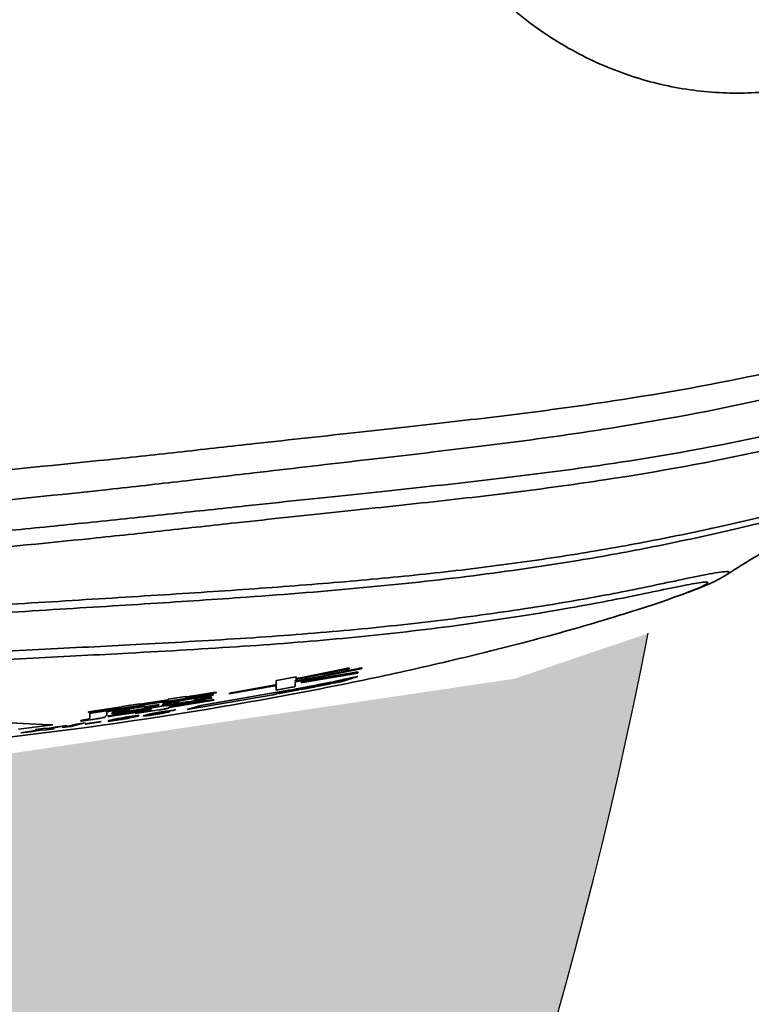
# Model space of a CAD drawing. Header units: millimetres. Extents: x 609 to 1177, y -109 to 470.
# Tile 11 of 40: x 879 to 888, y 71 to 83. Entities that reach past the tile are written whole.
import ezdxf

# ---------------------------------------------------------------- set-up
doc = ezdxf.new("R2010")
doc.units = ezdxf.units.MM

msp = doc.modelspace()

# ---------------------------------------------------------------- hatches: boundary and pattern name
at = {"true_color": 0xc7c8ca, "transparency": 33554687}
h = msp.add_hatch(color=9, dxfattribs=at)
h.dxf.hatch_style = 1
h.set_gradient(color1=(173, 221, 247), color2=(173, 221, 247))
h.paths.add_polyline_path([(797.81441, 35.11549, -0.26794919), (780.31441, 65.42638, 0.26794919), (805.31441, 65.42638, 0.53166032), (856.31523, 74.32148), (857.77301, 73.81915), (862.30279, 73.49882), (870.78103, 73.38479), (877.09201, 73.82929), (885.02008, 75.0059), (886.70211, 75.57747, -0.51475995)])

# ---------------------------------------------------------------- linework, layer by layer
at = {"linetype": 'Continuous', "lineweight": 35}
for p, q in [((887.49676, 76.90228), (887.48078, 76.894)), ((882.90816, 75.12294), (882.27529, 74.99704)), ((882.30776, 75.01499), (882.90423, 75.13408)), ((883.06684, 75.12701), (882.30827, 74.97479)), ((882.99939, 75.06813), (882.35854, 74.96046)), ((882.45369, 74.99028), (883.00212, 75.084)), ((882.94072, 75.13933), (882.94079, 75.13179)), ((883.04678, 75.07635), (882.99939, 75.06813)), ((883.05015, 75.07957), (883.04678, 75.07635)), ((883.10105, 75.14082), (883.10144, 75.13637)), ((882.02482, 74.98021), (882.02793, 74.98241)), ((882.02793, 74.98241), (882.27298, 75.02884)), ((882.27298, 75.02666), (882.27238, 75.0104)), ((882.27298, 75.02884), (882.27298, 75.02666)), ((882.27529, 74.99704), (882.2731, 74.99484)), ((882.33532, 74.96934), (882.45369, 74.99028)), ((882.33632, 74.95734), (882.33532, 74.96934)), ((882.71225, 74.96502), (882.49574, 74.90116)), ((882.55603, 74.9129), (882.77252, 74.97708)), ((882.55938, 74.93482), (882.71225, 74.96502)), ((882.90355, 75.00357), (882.68702, 74.93868)), ((882.74731, 74.95069), (882.96381, 75.0159)), ((882.83468, 74.96823), (882.74731, 74.95069)), ((882.77252, 74.97708), (882.90355, 75.00357)), ((883.05111, 75.0339), (882.83468, 74.96823)), ((882.96381, 75.0159), (883.05111, 75.0339)), ((881.07602, 74.66839), (882.20387, 74.86664)), ((881.2357, 74.8339), (881.26733, 74.83917)), ((881.26732, 74.83012), (881.23579, 74.82465)), ((881.26733, 74.83917), (881.26732, 74.83012)), ((881.4354, 74.81562), (881.43658, 74.82371)), ((881.47785, 74.82298), (881.4354, 74.81562)), ((881.46162, 74.82902), (881.98772, 74.92337)), ((882.20387, 74.86664), (881.9873, 74.8054)), ((882.216, 74.89861), (882.02176, 74.86233)), ((882.06431, 74.81954), (882.28075, 74.88114)), ((882.28263, 74.86033), (882.06431, 74.81954)), ((882.28075, 74.88114), (882.49912, 74.92306)), ((882.49912, 74.92306), (882.28263, 74.86033)), ((882.34292, 74.87178), (882.55938, 74.93482)), ((882.49574, 74.90116), (882.34292, 74.87178)), ((882.68702, 74.93868), (882.55603, 74.9129)), ((880.08217, 74.65882), (880.30759, 74.6924)), ((880.30758, 74.68536), (880.66499, 74.7406)), ((880.30759, 74.6924), (880.30758, 74.68536)), ((880.38545, 74.68012), (880.59032, 74.71178)), ((880.70977, 74.69957), (880.59876, 74.68254)), ((880.59877, 74.68973), (880.7989, 74.72139)), ((880.66499, 74.7406), (880.665, 74.74764)), ((880.665, 74.74764), (880.88372, 74.78272)), ((880.8835, 74.75874), (880.66515, 74.72379)), ((881.24195, 74.73768), (880.67693, 74.64579)), ((881.23079, 74.80016), (880.67904, 74.71426)), ((880.67931, 74.65286), (881.23314, 74.74295)), ((880.68189, 74.66413), (881.10548, 74.7326)), ((880.68231, 74.72075), (881.19319, 74.80416)), ((880.75703, 74.6867), (881.10272, 74.74483)), ((881.10695, 74.73867), (880.79554, 74.68583)), ((880.88148, 74.73945), (880.98844, 74.75689)), ((880.88304, 74.76398), (880.8835, 74.75874)), ((880.88372, 74.78272), (880.8832, 74.77734)), ((881.9873, 74.8054), (880.9018, 74.61936)), ((880.98844, 74.75689), (880.98819, 74.75363)), ((880.99051, 74.7383), (880.9905, 74.72778)), ((881.01274, 74.75616), (881.1687, 74.78204)), ((881.18056, 74.77667), (881.07041, 74.75795)), ((881.10272, 74.74483), (881.13967, 74.75128)), ((881.13967, 74.75128), (881.13818, 74.74487)), ((881.14889, 74.76272), (881.17648, 74.76565)), ((881.1687, 74.78204), (881.2047, 74.78809)), ((881.19319, 74.80416), (881.23081, 74.81051)), ((881.2047, 74.78809), (881.20358, 74.78168)), ((881.23081, 74.81051), (881.23079, 74.80016)), ((881.23314, 74.74295), (881.24195, 74.73768)), ((879.66096, 74.58246), (879.66097, 74.59152)), ((879.6822, 74.58535), (879.66096, 74.58246)), ((879.66097, 74.59152), (880.08216, 74.65165)), ((880.0493, 74.63769), (879.6822, 74.58535)), ((879.71982, 74.57757), (880.31021, 74.66327)), ((879.89222, 74.59176), (879.89219, 74.57887)), ((880.35382, 74.66362), (879.89222, 74.59176)), ((879.91171, 74.53782), (880.44863, 74.61702)), ((880.45115, 74.61081), (879.94721, 74.53631)), ((879.95456, 74.56785), (879.95543, 74.57414)), ((879.96606, 74.59025), (879.96706, 74.59439)), ((879.97145, 74.59561), (880.14572, 74.62097)), ((880.44935, 74.63169), (879.97222, 74.56094)), ((879.97222, 74.56094), (879.97223, 74.56791)), ((880.44864, 74.6213), (879.98491, 74.55255)), ((880.07677, 74.60318), (880.01083, 74.59395)), ((880.0263, 74.56473), (880.41468, 74.62272)), ((880.08216, 74.65165), (880.08217, 74.65882)), ((880.30876, 74.66877), (880.08227, 74.6351)), ((880.08227, 74.6351), (880.08276, 74.6405)), ((880.18494, 74.60385), (880.17882, 74.61192)), ((880.5513, 74.6138), (880.25112, 74.56827)), ((880.25112, 74.56827), (880.25212, 74.57317)), ((880.3084, 74.67419), (880.30876, 74.66877)), ((880.31021, 74.66327), (880.35824, 74.67054)), ((880.36304, 74.65363), (880.5473, 74.6819)), ((880.36326, 74.65609), (880.36304, 74.65363)), ((880.36308, 74.63984), (880.36306, 74.63594)), ((880.41468, 74.62272), (880.44934, 74.62814)), ((880.52703, 74.67131), (880.43855, 74.65731)), ((880.43855, 74.65731), (880.50675, 74.65892)), ((880.44863, 74.61702), (880.44864, 74.6213)), ((880.44934, 74.62814), (880.44935, 74.63169)), ((880.45114, 74.60864), (880.45115, 74.61081)), ((880.5473, 74.6819), (880.5464, 74.67505)), ((880.59876, 74.68254), (880.59877, 74.68973)), ((880.67693, 74.64579), (880.67665, 74.64032)), ((880.67907, 74.65511), (880.67931, 74.65286)), ((880.6819, 74.66782), (880.68189, 74.66413)), ((880.76263, 74.61725), (880.7265, 74.60799)), ((880.9018, 74.61936), (881.07602, 74.66839)), ((878.60721, 74.45715), (878.84076, 74.44153)), ((879.51285, 74.43599), (879.62165, 74.45074)), ((879.56925, 74.47096), (879.56662, 74.47211)), ((879.68787, 74.4887), (879.56925, 74.47096)), ((879.62165, 74.45074), (879.5885, 74.44227)), ((879.79485, 74.45958), (879.61985, 74.43544)), ((879.64834, 74.44263), (879.82334, 74.46687)), ((879.67738, 74.50395), (879.68033, 74.52131)), ((879.82334, 74.46687), (879.79485, 74.45958)), ((879.91113, 74.53306), (879.91171, 74.53782)), ((879.98491, 74.55255), (879.98568, 74.5579)), ((879.18196, 74.4203), (878.78424, 74.37035)), ((878.81142, 74.32497), (879.04379, 74.36404)), ((878.93395, 74.34004), (878.81142, 74.32497)), ((878.84076, 74.44153), (879.16583, 74.42671)), ((879.08067, 74.36536), (878.93395, 74.34004)), ((878.99805, 74.36771), (879.12622, 74.38392)), ((879.04379, 74.36404), (878.99805, 74.36771)), ((879.10191, 74.36113), (879.08067, 74.36536)), ((879.22972, 74.3775), (879.10191, 74.36113)), ((879.12622, 74.38392), (879.14385, 74.37991)), ((879.14385, 74.37991), (879.26988, 74.40244)), ((879.16583, 74.42671), (879.21397, 74.42458)), ((879.21397, 74.42458), (879.18196, 74.4203)), ((879.391, 74.41834), (879.18252, 74.3817)), ((879.18252, 74.3817), (879.22972, 74.3775)), ((879.26988, 74.40244), (879.391, 74.41834)), ((879.33116, 74.39071), (879.45815, 74.42216)), ((879.43996, 74.40507), (879.33116, 74.39071)), ((879.56695, 74.43679), (879.43996, 74.40507)), ((879.45815, 74.42216), (879.56695, 74.43679)), ((879.5885, 74.44227), (879.4797, 74.42759)), ((879.4797, 74.42759), (879.51285, 74.43599)), ((879.61985, 74.43544), (879.64834, 74.44263))]:
    msp.add_line(p, q, dxfattribs=at)
msp.add_arc((827.81441, 87.07701), 60, 240, 348.9503834)
at = {"color": 7, "linetype": 'Continuous', "lineweight": 35}
for points, knots in [([(892.13042, 87.1201), (892.12459, 86.90452), (892.11293, 86.47323), (891.99916, 85.84845), (891.82336, 85.26834), (891.59218, 84.73605), (891.31533, 84.2743), (891.0258, 83.88445), (890.73208, 83.56871), (890.33813, 83.21895), (889.81387, 82.86535), (889.14584, 82.57245), (888.44986, 82.40176), (887.73199, 82.35326), (887.00458, 82.43083), (886.27637, 82.64086), (885.56021, 82.99222), (884.87104, 83.50366), (884.24317, 84.18494), (883.8131, 84.89295), (883.55548, 85.52536), (883.41239, 86.02667), (883.32091, 86.54718), (883.30929, 86.90034), (883.30348, 87.07702)], [0, 0, 0, 0, 0.03628865, 0.0726021, 0.1089589, 0.14514446, 0.1821469, 0.21738085, 0.24781454, 0.27797104, 0.33908209, 0.40013106, 0.4611619, 0.52218911, 0.58321493, 0.64275089, 0.70232077, 0.76186273, 0.8213804, 0.88088072, 0.91063611, 0.94046439, 0.97021492, 1, 1, 1, 1]), ([(881.75758, 77.96364), (882.20225, 78.01266), (883.0858, 78.11005), (884.26926, 78.23964), (885.36139, 78.37115), (886.72382, 78.56361), (888.31903, 78.85647), (889.87801, 79.26692), (891.14672, 79.7094), (892.15694, 80.14023), (893.14079, 80.65565), (894.09519, 81.27302), (894.87582, 81.91181), (895.48548, 82.53675), (895.9436, 83.091), (896.21257, 83.53042), (896.34706, 83.75013)], [0, 0, 0, 0, 0.06542701, 0.1300032, 0.1934962, 0.25639524, 0.38130273, 0.50560665, 0.57999465, 0.65427172, 0.72845891, 0.80258175, 0.8766269, 0.91778726, 0.95889311, 1, 1, 1, 1]), ([(896.40726, 83.6111), (896.26964, 83.38133), (895.99507, 82.92294), (895.52659, 82.34325), (894.95397, 81.74322), (894.26714, 81.15375), (893.37777, 80.53124), (892.36993, 79.95983), (891.23959, 79.44999), (889.88416, 78.95986), (888.27506, 78.52405), (886.67336, 78.22012), (885.30965, 78.01992), (884.22243, 77.88309), (883.05109, 77.74813), (882.17938, 77.64664), (881.74164, 77.59567)], [0, 0, 0, 0, 0.04204012, 0.0838677, 0.1255889, 0.18791644, 0.25011169, 0.33289264, 0.41560929, 0.49832624, 0.62250356, 0.7469753, 0.80947833, 0.87234411, 0.93589624, 1, 1, 1, 1]), ([(881.63817, 77.18022), (882.09094, 77.22826), (882.99201, 77.32388), (884.19232, 77.44964), (885.30584, 77.5795), (886.70327, 77.77315), (888.34668, 78.07458), (889.95897, 78.50283), (891.2779, 78.97114), (892.33225, 79.4312), (893.36382, 79.98545), (894.36887, 80.65711), (895.19465, 81.359), (895.84036, 82.0536), (896.32607, 82.675), (896.60762, 83.16758), (896.74874, 83.41448)], [0, 0, 0, 0, 0.06418821, 0.12774459, 0.1905636, 0.25304124, 0.37750819, 0.50167363, 0.57611753, 0.65055685, 0.72503595, 0.79962183, 0.87437564, 0.91610386, 0.95794795, 1, 1, 1, 1]), ([(896.74835, 83.29699), (896.60078, 83.04146), (896.30699, 82.53278), (895.80037, 81.89116), (895.18281, 81.23369), (894.44512, 80.59658), (893.49689, 79.93027), (892.42935, 79.32804), (891.24072, 78.7962), (889.8247, 78.29244), (888.15655, 77.8525), (886.50632, 77.55195), (885.11066, 77.35976), (884.00889, 77.23182), (882.83351, 77.10855), (881.9568, 77.01455), (881.51854, 76.96756)], [0, 0, 0, 0, 0.04311573, 0.08583285, 0.12827049, 0.19141184, 0.2542302, 0.33761501, 0.42074624, 0.50371455, 0.62794743, 0.75201974, 0.8140365, 0.87602846, 0.93802748, 1, 1, 1, 1])]:
    msp.add_open_spline(points, degree=3, knots=knots, dxfattribs=at)
at = {"linetype": 'Continuous', "lineweight": 35}
for points, knots in [([(887.6982, 76.32763), (887.70701, 76.33475), (887.73225, 76.35515), (887.64415, 76.35472), (887.41574, 76.31556), (887.04323, 76.23744), (886.63473, 76.15051), (886.01913, 76.02789), (885.17136, 75.88463), (884.04552, 75.72977), (882.88367, 75.60696), (881.6681, 75.51447), (880.42814, 75.44395), (879.13921, 75.37876), (877.79725, 75.30764), (876.36569, 75.23121), (874.89683, 75.16546), (873.41325, 75.11979), (871.92448, 75.10667), (870.43291, 75.1233), (868.10984, 75.19584), (864.95152, 75.32093), (860.96076, 75.49637), (857.80469, 75.70954), (855.49013, 75.98272), (854.01122, 76.22739), (852.55212, 76.57487), (851.37189, 76.99859), (850.47982, 77.45335), (849.84701, 77.85944), (849.26353, 78.33465), (848.67939, 78.93352), (848.12968, 79.67307), (847.62927, 80.54589), (847.37942, 81.16719), (847.25448, 81.47786)], [0, 0, 0, 0, 0.004436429, 0.012700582, 0.029243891, 0.044795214, 0.060257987, 0.075725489, 0.112842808, 0.149962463, 0.187082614, 0.224199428, 0.261304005, 0.292207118, 0.322945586, 0.353709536, 0.384489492, 0.415267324, 0.44605105, 0.476830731, 0.50761192, 0.589695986, 0.671780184, 0.753856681, 0.78463493, 0.815412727, 0.846185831, 0.876941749, 0.892325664, 0.907709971, 0.92309282, 0.93847617, 0.958980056, 0.979488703, 1, 1, 1, 1]), ([(847.26127, 81.4777), (847.39283, 81.15517), (847.6559, 80.5102), (848.187, 79.60782), (848.77666, 78.85107), (849.40375, 78.2466), (850.02821, 77.77339), (850.70188, 77.37428), (851.62873, 76.94342), (852.83247, 76.55618), (854.3037, 76.258), (855.79195, 76.06618), (857.28682, 75.94206), (858.78433, 75.85838), (860.28295, 75.80066), (862.65642, 75.73287), (865.90488, 75.6784), (869.34339, 75.61349), (872.09471, 75.58257), (874.16121, 75.61854), (876.03973, 75.69163), (877.71014, 75.78217), (879.14795, 75.87103), (880.46643, 75.95245), (881.79511, 76.03984), (883.13871, 76.14697), (884.50745, 76.29517), (885.71812, 76.46987), (886.78032, 76.66438), (887.54119, 76.82924), (888.1044, 76.96196), (888.48279, 77.05312), (888.79482, 77.12562), (888.96334, 77.15442), (889.01481, 77.14683), (888.9876, 77.1242), (888.97458, 77.11338)], [0, 0, 0, 0, 0.02058441, 0.04116231, 0.06173754, 0.07717373, 0.09260989, 0.10804964, 0.12348851, 0.15311937, 0.1827648, 0.21241568, 0.24206792, 0.27172253, 0.30137691, 0.33103213, 0.41258155, 0.49413082, 0.53531588, 0.57649993, 0.6176775, 0.64855414, 0.67941989, 0.71015868, 0.74086178, 0.78180435, 0.82275445, 0.86370644, 0.89442012, 0.9251329, 0.94048918, 0.95584058, 0.97099519, 0.98579187, 0.99320287, 1, 1, 1, 1]), ([(878.02826, 77.57462), (878.65893, 77.63559), (879.6095, 77.7275), (880.85121, 77.86332), (881.45431, 77.93007), (881.75758, 77.96364)], [0, 0, 0, 0, 0.49499054, 0.74605634, 1, 1, 1, 1]), ([(881.74164, 77.59567), (881.44249, 77.56086), (880.8465, 77.4915), (879.61507, 77.35202), (878.67034, 77.2575), (878.04255, 77.19468)], [0, 0, 0, 0, 0.25266157, 0.50337711, 1, 1, 1, 1]), ([(870.46178, 75.71055), (870.96473, 75.70506), (871.97062, 75.69408), (873.47514, 75.71139), (874.97296, 75.7523), (876.45641, 75.81596), (877.91006, 75.89563), (879.31818, 75.98174), (880.63114, 76.06282), (881.84025, 76.14206), (882.9667, 76.23034), (884.03015, 76.33354), (885.05346, 76.45879), (886.0505, 76.61135), (887.0163, 76.79059), (887.93797, 76.99247), (888.62931, 77.16253), (889.05552, 77.26227), (889.23297, 77.29266), (889.27887, 77.28031), (889.24807, 77.24657), (889.14583, 77.18663), (889.01198, 77.12518), (888.94533, 77.09458)], [0, 0, 0, 0, 0.05727757, 0.11455505, 0.17182798, 0.22909811, 0.28635246, 0.3435852, 0.40285348, 0.46224131, 0.52164572, 0.58105494, 0.64046745, 0.69987998, 0.75929137, 0.8186997, 0.87807382, 0.90813235, 0.93880455, 0.95414352, 0.96947589, 0.9847996, 1, 1, 1, 1]), ([(877.84848, 76.79626), (878.16973, 76.82554), (878.81445, 76.8843), (879.77217, 76.9814), (880.72277, 77.08168), (881.33217, 77.14728), (881.63817, 77.18022)], [0, 0, 0, 0, 0.24746404, 0.49662828, 0.74723736, 1, 1, 1, 1]), ([(887.70339, 76.32693), (887.91748, 76.45914), (888.34514, 76.72324), (888.77195, 76.9873), (888.98509, 77.11917)], [0, 0, 0, 0, 0.50062501, 1, 1, 1, 1]), ([(881.51851, 76.96756), (881.22245, 76.93522), (880.63053, 76.87056), (879.39739, 76.73689), (878.44844, 76.64771), (877.8158, 76.58827)], [0, 0, 0, 0, 0.25011588, 0.50006788, 1, 1, 1, 1]), ([(887.06804, 76.04562), (887.12493, 76.06537), (887.28139, 76.11968), (887.44689, 76.18895), (887.59032, 76.25514), (887.67491, 76.30907), (887.71277, 76.33321)], [0, 0, 0, 0, 0.18550762, 0.51021416, 0.78079119, 1, 1, 1, 1]), ([(870.46176, 75.01675), (871.17619, 75.00856), (872.60501, 74.99218), (874.52473, 75.04079), (876.20918, 75.11461), (877.64327, 75.19318), (878.98301, 75.26664), (880.31498, 75.33469), (881.62878, 75.41061), (882.95016, 75.51546), (884.43084, 75.68321), (885.57266, 75.8646), (886.40424, 76.02486), (886.80915, 76.10916), (887.15863, 76.18218), (887.37575, 76.22156), (887.45824, 76.22313), (887.44584, 76.19935), (887.32173, 76.13895), (887.15064, 76.07503), (887.06502, 76.04304)], [0, 0, 0, 0, 0.09152219, 0.18303892, 0.24669435, 0.31031128, 0.37390674, 0.43722246, 0.52164473, 0.60609758, 0.69055653, 0.81721932, 0.84889404, 0.88056978, 0.91204338, 0.94137411, 0.95607032, 0.97073797, 0.98535795, 1, 1, 1, 1]), ([(887.06502, 76.04304), (886.96905, 76.00919), (886.77687, 75.94142), (886.23782, 75.76775), (885.43853, 75.53626), (884.39308, 75.27001), (883.32326, 75.02765), (882.24785, 74.81217), (880.82061, 74.55996), (879.03693, 74.30179), (876.54133, 74.03534), (873.68177, 73.84044), (871.53509, 73.81253), (870.46177, 73.79857)], [0, 0, 0, 0, 0.02057814, 0.0412051, 0.10314817, 0.16811364, 0.2331034, 0.29809644, 0.36308434, 0.49074079, 0.6183977, 0.80920132, 1, 1, 1, 1]), ([(882.2731, 74.99484), (882.26233, 74.98709), (882.25123, 74.97911), (882.27622, 74.97826), (882.27919, 74.97859), (882.28297, 74.97914), (882.3662, 74.9939), (882.62719, 75.04653), (882.88347, 75.09879), (883.05962, 75.1347)], [0, 0, 0, 0, 0.24964775, 0.25726281, 0.26036508, 0.26323274, 0.27010755, 0.49834784, 1, 1, 1, 1]), ([(882.90423, 75.13408), (882.91, 75.13526), (882.91813, 75.13694), (882.92841, 75.13888), (882.93431, 75.13987), (882.93808, 75.14028), (882.94112, 75.1403), (882.94089, 75.13974), (882.94072, 75.13933)], [0, 0, 0, 0, 0.28628759, 0.40318355, 0.52609722, 0.61853072, 0.72458023, 1, 1, 1, 1]), ([(882.94079, 75.13179), (882.94087, 75.13145), (882.94098, 75.13098), (882.93781, 75.12976), (882.93442, 75.12876), (882.92967, 75.12759), (882.92099, 75.12561), (882.91355, 75.12406), (882.90816, 75.12294)], [0, 0, 0, 0, 0.29175882, 0.40410519, 0.5024736, 0.59530084, 0.70646347, 1, 1, 1, 1]), ([(883.00212, 75.084), (883.01007, 75.0853), (883.02477, 75.08771), (883.04186, 75.09001), (883.05163, 75.09055), (883.05149, 75.08945), (883.05142, 75.08887)], [0, 0, 0, 0, 0.2698345, 0.49869349, 0.7386557, 1, 1, 1, 1]), ([(883.05142, 75.08887), (883.05037, 75.08714), (883.04931, 75.08538), (883.04959, 75.08372), (883.04974, 75.08299), (883.05009, 75.08159), (883.05013, 75.08031), (883.05015, 75.07957)], [0, 0, 0, 0, 0.49999832, 0.50747843, 0.57074426, 0.7503571, 1, 1, 1, 1]), ([(883.05962, 75.1347), (883.06367, 75.13555), (883.06991, 75.13686), (883.07996, 75.13895), (883.08732, 75.14045), (883.09322, 75.14156), (883.09616, 75.14205), (883.09994, 75.14245), (883.10082, 75.1421), (883.10105, 75.14145), (883.10105, 75.14107), (883.10105, 75.14082)], [0, 0, 0, 0, 0.16555246, 0.25437815, 0.41025811, 0.46493019, 0.50669488, 0.55010783, 0.75746972, 0.83911069, 1, 1, 1, 1]), ([(883.10144, 75.13637), (883.10175, 75.13607), (883.10218, 75.13566), (883.09868, 75.13434), (883.09483, 75.13325), (883.08967, 75.13198), (883.08043, 75.12988), (883.07256, 75.12821), (883.06684, 75.12701)], [0, 0, 0, 0, 0.29140261, 0.40396504, 0.50509049, 0.59564865, 0.70605756, 1, 1, 1, 1]), ([(882.02567, 74.93277), (882.02523, 74.94038), (882.02436, 74.95561), (882.02466, 74.97201), (882.02482, 74.98021)], [0, 0, 0, 0, 0.49999716, 1, 1, 1, 1]), ([(882.30827, 74.97479), (882.29674, 74.97261), (882.28386, 74.97017), (882.27087, 74.96742), (882.26789, 74.96675), (882.26575, 74.96618), (882.26026, 74.96438), (882.26229, 74.96285), (882.26115, 74.95953), (882.26177, 74.95476), (882.26162, 74.94658), (882.2619, 74.93459), (882.26244, 74.9227), (882.26167, 74.91368), (882.26272, 74.90982), (882.26197, 74.90802), (882.25933, 74.90711), (882.25827, 74.90682), (882.25704, 74.90652), (882.25463, 74.90601), (882.24106, 74.90328), (882.22789, 74.90083), (882.216, 74.89861)], [0, 0, 0, 0, 0.0312171, 0.03488904, 0.03786175, 0.04058817, 0.04389218, 0.07501473, 0.12359999, 0.18598967, 0.29718319, 0.49969254, 0.7513779, 0.87722028, 0.93859934, 0.95616538, 0.95933396, 0.96056573, 0.96160941, 0.96402943, 0.96754619, 1, 1, 1, 1]), ([(882.27238, 75.0104), (882.27246, 75.01005), (882.27259, 75.00958), (882.27582, 75.00961), (882.27921, 75.00995), (882.28419, 75.01069), (882.29369, 75.01231), (882.30183, 75.01386), (882.30776, 75.01499)], [0, 0, 0, 0, 0.28185855, 0.39048853, 0.48453867, 0.57912714, 0.69339459, 1, 1, 1, 1]), ([(882.35854, 74.96046), (882.35404, 74.95973), (882.34677, 74.95855), (882.33972, 74.95755), (882.3368, 74.95725), (882.33647, 74.95731), (882.33632, 74.95734)], [0, 0, 0, 0, 0.49319254, 0.79600208, 0.90710454, 1, 1, 1, 1]), ([(881.23579, 74.82465), (881.17156, 74.81387), (881.0752, 74.7977), (880.96395, 74.77913), (880.91185, 74.77106), (880.89247, 74.76744), (880.88814, 74.76648), (880.88471, 74.7656), (880.88249, 74.76466), (880.88284, 74.76422), (880.88304, 74.76398)], [0, 0, 0, 0, 0.51089006, 0.76633573, 0.8928408, 0.91709039, 0.92808294, 0.93899832, 0.96527664, 1, 1, 1, 1]), ([(880.91449, 74.78045), (880.95392, 74.78691), (881.06104, 74.80447), (881.16807, 74.82251), (881.2357, 74.8339)], [0, 0, 0, 0, 0.36819243, 1, 1, 1, 1]), ([(881.43658, 74.82371), (881.43663, 74.82374), (881.43675, 74.82382), (881.43757, 74.82408), (881.44062, 74.82484), (881.44701, 74.82618), (881.45444, 74.8277), (881.45951, 74.82863), (881.46162, 74.82902)], [0, 0, 0, 0, 0.04351004, 0.09006564, 0.1989459, 0.50726772, 0.7951441, 1, 1, 1, 1]), ([(882.02176, 74.86233), (882.02169, 74.87671), (882.0216, 74.89468), (882.02193, 74.91449), (882.02179, 74.91886), (882.02142, 74.91949), (882.02025, 74.91973), (882.01765, 74.91956), (882.01612, 74.91938), (882.01426, 74.91913), (881.96764, 74.9117), (881.78116, 74.87512), (881.60543, 74.84492), (881.47785, 74.82298)], [0, 0, 0, 0, 0.50119541, 0.62649437, 0.63583576, 0.64100188, 0.64878753, 0.65035064, 0.65183579, 0.65331059, 0.65484403, 0.74940233, 1, 1, 1, 1]), ([(881.98772, 74.92337), (881.994, 74.92454), (882.00267, 74.92616), (882.01275, 74.92825), (882.01809, 74.92947), (882.02174, 74.93048), (882.02526, 74.93176), (882.0255, 74.93235), (882.02567, 74.93277)], [0, 0, 0, 0, 0.29340081, 0.40516777, 0.50009007, 0.59473172, 0.70643161, 1, 1, 1, 1]), ([(880.66515, 74.72379), (880.6651, 74.72494), (880.66502, 74.72669), (880.66475, 74.72871), (880.66581, 74.72992), (880.66471, 74.73031), (880.66255, 74.73031), (880.65897, 74.73), (880.64345, 74.72806), (880.62468, 74.72486), (880.59276, 74.71986), (880.50078, 74.70542), (880.4112, 74.69177), (880.33773, 74.68058)], [0, 0, 0, 0, 0.12505328, 0.1903174, 0.22238997, 0.23720156, 0.25023555, 0.26128643, 0.27335123, 0.36742784, 0.38297982, 0.49394029, 1, 1, 1, 1]), ([(880.8027, 74.70786), (880.77446, 74.7009), (880.71799, 74.68698), (880.62924, 74.67041), (880.58486, 74.66212)], [0, 0, 0, 0, 0.500000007, 1, 1, 1, 1]), ([(880.59032, 74.71178), (880.59123, 74.71192), (880.59319, 74.71221), (880.59738, 74.7127), (880.60175, 74.71307), (880.60627, 74.71339), (880.60749, 74.71329), (880.60801, 74.71325)], [0, 0, 0, 0, 0.09552626, 0.20716798, 0.50480037, 0.78967658, 1, 1, 1, 1]), ([(880.60801, 74.71325), (880.60898, 74.71276), (880.61053, 74.71198), (880.61464, 74.71148), (880.61892, 74.71156), (880.62251, 74.71183), (880.6331, 74.71311), (880.64721, 74.71523), (880.66563, 74.71811), (880.67571, 74.7197), (880.68231, 74.72075)], [0, 0, 0, 0, 0.24882863, 0.40138796, 0.45661096, 0.49997284, 0.54387238, 0.75171651, 0.83746884, 1, 1, 1, 1]), ([(880.62746, 74.67744), (880.64836, 74.68204), (880.68963, 74.69111), (880.70311, 74.69678), (880.70977, 74.69957)], [0, 0, 0, 0, 0.506401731, 1, 1, 1, 1]), ([(881.14286, 74.73668), (881.14286, 74.73668), (881.14286, 74.7366), (881.14301, 74.73546), (881.14481, 74.73442), (881.13557, 74.73167), (881.1316, 74.73075), (881.11567, 74.72765), (881.05775, 74.71802), (880.92207, 74.69574), (880.79808, 74.67599), (880.71467, 74.66271)], [0, 0, 0, 0, 0.00083395, 0.00789696, 0.12568918, 0.13899721, 0.14990606, 0.16200024, 0.24674963, 0.49319133, 1, 1, 1, 1]), ([(880.7989, 74.72139), (880.79982, 74.72163), (880.80128, 74.72202), (880.80313, 74.72249), (880.80364, 74.72266), (880.80383, 74.72273)], [0, 0, 0, 0, 0.52825111, 0.83297588, 1, 1, 1, 1]), ([(880.80766, 74.70187), (880.80742, 74.70221), (880.80671, 74.70323), (880.80642, 74.70544), (880.8041, 74.70695), (880.8027, 74.70786)], [0, 0, 0, 0, 0.17021219, 0.50000324, 1, 1, 1, 1]), ([(880.80383, 74.72273), (880.80494, 74.72354), (880.80681, 74.72491), (880.81059, 74.72674), (880.81456, 74.72803), (880.81697, 74.72869), (880.81959, 74.72925), (880.82918, 74.73104), (880.85064, 74.73446), (880.87043, 74.73766), (880.88148, 74.73945)], [0, 0, 0, 0, 0.24235916, 0.40580795, 0.4628528, 0.504852, 0.52093906, 0.54073377, 0.74364589, 1, 1, 1, 1]), ([(880.87229, 74.70857), (880.86263, 74.70701), (880.84637, 74.70438), (880.82779, 74.70144), (880.81808, 74.70001), (880.81419, 74.69947), (880.8115, 74.69925), (880.80985, 74.69956), (880.80811, 74.70039), (880.80783, 74.70131), (880.80766, 74.70187)], [0, 0, 0, 0, 0.24631946, 0.41432553, 0.46738119, 0.5014346, 0.51373406, 0.58057882, 0.74849887, 1, 1, 1, 1]), ([(880.9905, 74.72778), (880.96206, 74.72314), (880.92596, 74.71724), (880.88765, 74.71105), (880.87669, 74.70928), (880.87339, 74.70875), (880.87229, 74.70857)], [0, 0, 0, 0, 0.721773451, 0.916359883, 0.972050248, 1, 1, 1, 1]), ([(880.8832, 74.77734), (880.88297, 74.77698), (880.88265, 74.77649), (880.88526, 74.77639), (880.88823, 74.77658), (880.89275, 74.77712), (880.9015, 74.77835), (880.909, 74.77956), (880.91449, 74.78045)], [0, 0, 0, 0, 0.27573238, 0.38275829, 0.47699757, 0.57228235, 0.68781583, 1, 1, 1, 1]), ([(880.98819, 74.75363), (880.98805, 74.75336), (880.98786, 74.75299), (880.99033, 74.75299), (880.99301, 74.75322), (880.99667, 74.75367), (881.00321, 74.75461), (881.00875, 74.75551), (881.01274, 74.75616)], [0, 0, 0, 0, 0.28736464, 0.4006196, 0.50282864, 0.59938677, 0.71150214, 1, 1, 1, 1]), ([(881.20949, 74.76321), (881.16587, 74.75733), (881.07862, 74.74556), (881.01988, 74.74072), (880.99051, 74.7383)], [0, 0, 0, 0, 0.5, 1, 1, 1, 1]), ([(881.07041, 74.75795), (881.07959, 74.75795), (881.09796, 74.75795), (881.13192, 74.76113), (881.14889, 74.76272)], [0, 0, 0, 0, 0.5, 1, 1, 1, 1]), ([(881.10548, 74.7326), (881.11167, 74.73362), (881.1202, 74.73503), (881.13016, 74.73649), (881.13543, 74.73716), (881.13901, 74.73745), (881.14245, 74.73746), (881.14269, 74.73701), (881.14286, 74.73668)], [0, 0, 0, 0, 0.29386837, 0.40507503, 0.4990385, 0.59228175, 0.70362608, 1, 1, 1, 1]), ([(881.13818, 74.74487), (881.1381, 74.74483), (881.13791, 74.74474), (881.13675, 74.74443), (881.13252, 74.7435), (881.12226, 74.74149), (881.11272, 74.73973), (881.10695, 74.73867)], [0, 0, 0, 0, 0.03763605, 0.07989816, 0.18573955, 0.50789497, 1, 1, 1, 1]), ([(881.17648, 74.76565), (881.18507, 74.76657), (881.20237, 74.76841), (881.21642, 74.76792), (881.21225, 74.76508), (881.20949, 74.76321)], [0, 0, 0, 0, 0.250490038, 0.504388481, 1, 1, 1, 1]), ([(881.20358, 74.78168), (881.20339, 74.78158), (881.20299, 74.78138), (881.20009, 74.78062), (881.1946, 74.77942), (881.18775, 74.77799), (881.18272, 74.77707), (881.18056, 74.77667)], [0, 0, 0, 0, 0.0967736, 0.2091953, 0.5042609, 0.78621323, 1, 1, 1, 1]), ([(879.68033, 74.52131), (879.68036, 74.52216), (879.68066, 74.53055), (879.68201, 74.54361), (879.67957, 74.5579), (879.68281, 74.56624), (879.67811, 74.56929), (879.68329, 74.57157), (879.68857, 74.57275), (879.69494, 74.57392), (879.70573, 74.57558), (879.71465, 74.57684), (879.71982, 74.57757)], [0, 0, 0, 0, 0.05063425, 0.50167762, 0.75251768, 0.87793713, 0.93968747, 0.95624783, 0.96313389, 0.9697292, 0.98245675, 1, 1, 1, 1]), ([(879.89219, 74.57887), (879.89165, 74.57275), (879.8906, 74.56076), (879.89639, 74.54418), (879.8786, 74.5306), (879.86935, 74.52353)], [0, 0, 0, 0, 0.333784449, 0.653495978, 1, 1, 1, 1]), ([(880.1738, 74.61217), (880.14667, 74.60551), (880.0924, 74.5922), (880.00051, 74.57597), (879.95456, 74.56785)], [0, 0, 0, 0, 0.50000001, 1, 1, 1, 1]), ([(879.95543, 74.57414), (879.95596, 74.57434), (879.95718, 74.57483), (879.96376, 74.57628), (879.96974, 74.57749), (879.97353, 74.57825)], [0, 0, 0, 0, 0.215624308, 0.50271614, 1, 1, 1, 1]), ([(880.01083, 74.59395), (880.00638, 74.59331), (879.9997, 74.59236), (879.98891, 74.59084), (879.98107, 74.58978), (879.97473, 74.58901), (879.97153, 74.58868), (879.96735, 74.58849), (879.96641, 74.58891), (879.96608, 74.58959), (879.96607, 74.58999), (879.96606, 74.59025)], [0, 0, 0, 0, 0.16558729, 0.2488752, 0.40276822, 0.45763162, 0.5001336, 0.54332983, 0.75199695, 0.83786808, 1, 1, 1, 1]), ([(879.96706, 74.59439), (879.9671, 74.59441), (879.96746, 74.59456), (879.9692, 74.595), (879.97065, 74.59539), (879.97145, 74.59561)], [0, 0, 0, 0, 0.05312974, 0.47174502, 1, 1, 1, 1]), ([(879.97223, 74.56791), (879.97253, 74.56795), (879.97518, 74.56833), (879.98441, 74.56966), (880.01826, 74.57454), (880.14652, 74.59317), (880.39902, 74.63059), (880.62633, 74.66621), (880.75703, 74.6867)], [0, 0, 0, 0, 0.00113042, 0.01013774, 0.03525032, 0.13038211, 0.49999587, 1, 1, 1, 1]), ([(880.08276, 74.6405), (880.08295, 74.64087), (880.0832, 74.64139), (880.0798, 74.64146), (880.07613, 74.64121), (880.07116, 74.64068), (880.06228, 74.63956), (880.05475, 74.63847), (880.0493, 74.63769)], [0, 0, 0, 0, 0.28938541, 0.40227801, 0.50368396, 0.59775878, 0.70918691, 1, 1, 1, 1]), ([(880.14572, 74.62097), (880.15104, 74.62176), (880.15846, 74.62286), (880.16723, 74.62433), (880.17208, 74.62523), (880.17567, 74.62604), (880.17963, 74.62712), (880.18076, 74.62774), (880.18156, 74.62817)], [0, 0, 0, 0, 0.28773205, 0.40125089, 0.50070158, 0.59826555, 0.71133888, 1, 1, 1, 1]), ([(880.17882, 74.61192), (880.17864, 74.61195), (880.17809, 74.61204), (880.17623, 74.61209), (880.17471, 74.61214), (880.1738, 74.61217)], [0, 0, 0, 0, 0.17043463, 0.50022086, 1, 1, 1, 1]), ([(880.18156, 74.62817), (880.18207, 74.62851), (880.18287, 74.62904), (880.18445, 74.62993), (880.18652, 74.63073), (880.18959, 74.63157), (880.19207, 74.63214), (880.19926, 74.63349), (880.20928, 74.63505), (880.22238, 74.63702), (880.22967, 74.63811), (880.23444, 74.63883)], [0, 0, 0, 0, 0.15199515, 0.240582, 0.38788051, 0.44395163, 0.49008858, 0.53436868, 0.74271076, 0.83171595, 1, 1, 1, 1]), ([(880.21138, 74.60623), (880.20713, 74.6056), (880.2012, 74.60473), (880.19425, 74.60385), (880.19055, 74.60347), (880.18799, 74.60331), (880.18547, 74.60333), (880.18516, 74.60363), (880.18494, 74.60385)], [0, 0, 0, 0, 0.28803235, 0.40125947, 0.50177639, 0.59828861, 0.71064538, 1, 1, 1, 1]), ([(880.36306, 74.63594), (880.36304, 74.63505), (880.36301, 74.63389), (880.36297, 74.63259), (880.36271, 74.63145), (880.36341, 74.63055), (880.36195, 74.62943), (880.36086, 74.62902), (880.3602, 74.62884), (880.35936, 74.62865), (880.35483, 74.62783), (880.34727, 74.62663), (880.32079, 74.62256), (880.27579, 74.61585), (880.23369, 74.60956), (880.21138, 74.60623)], [0, 0, 0, 0, 0.17122707, 0.22309032, 0.25245438, 0.38548248, 0.41912379, 0.42979272, 0.43370551, 0.43678859, 0.4451083, 0.49039422, 0.52204741, 0.74682331, 1, 1, 1, 1]), ([(880.23444, 74.63883), (880.23459, 74.63885), (880.23584, 74.63904), (880.24015, 74.63968), (880.25581, 74.64201), (880.28616, 74.64652), (880.31343, 74.65068), (880.32922, 74.65309)], [0, 0, 0, 0, 0.00460063, 0.03972433, 0.13630495, 0.50000017, 1, 1, 1, 1]), ([(880.25212, 74.57317), (880.25218, 74.5732), (880.25229, 74.57326), (880.253, 74.57345), (880.25556, 74.57401), (880.26093, 74.57499), (880.26727, 74.57611), (880.27161, 74.57681), (880.27347, 74.57711)], [0, 0, 0, 0, 0.04430551, 0.0916486, 0.20143576, 0.50692235, 0.7881669, 1, 1, 1, 1]), ([(880.27347, 74.57711), (880.29021, 74.57969), (880.31809, 74.58398), (880.35164, 74.58912), (880.3684, 74.59171), (880.374, 74.59258)], [0, 0, 0, 0, 0.49999929, 0.83285793, 1, 1, 1, 1]), ([(880.33773, 74.68058), (880.3329, 74.67984), (880.32615, 74.6788), (880.31832, 74.67742), (880.31405, 74.67657), (880.31104, 74.67583), (880.30827, 74.67491), (880.30835, 74.67449), (880.3084, 74.67419)], [0, 0, 0, 0, 0.28588087, 0.39925794, 0.49981584, 0.60064306, 0.71406001, 1, 1, 1, 1]), ([(880.32922, 74.65309), (880.33497, 74.65396), (880.34297, 74.65518), (880.35242, 74.65641), (880.35755, 74.65696), (880.36111, 74.65718), (880.36416, 74.65706), (880.36364, 74.65649), (880.36326, 74.65609)], [0, 0, 0, 0, 0.28762288, 0.40005823, 0.49947892, 0.59966438, 0.71221747, 1, 1, 1, 1]), ([(880.50392, 74.56879), (880.51992, 74.57166), (880.55202, 74.57741), (880.59842, 74.58473), (880.63341, 74.58992), (880.65751, 74.59316), (880.67636, 74.59521), (880.6869, 74.59568), (880.68889, 74.5947), (880.6826, 74.59205), (880.66469, 74.58726), (880.63392, 74.58036), (880.59268, 74.57232), (880.54441, 74.56373), (880.49211, 74.55519), (880.44753, 74.54839), (880.41378, 74.54355), (880.39038, 74.54045), (880.37112, 74.53823), (880.35783, 74.53723), (880.35163, 74.53752), (880.35224, 74.54019), (880.36843, 74.54469), (880.38106, 74.5482)], [0, 0, 0, 0, 0.06395422, 0.12825845, 0.16061246, 0.18881669, 0.21977562, 0.25158849, 0.28053516, 0.31343553, 0.37642026, 0.44042023, 0.50377491, 0.56715215, 0.63108431, 0.6921731, 0.72413519, 0.75189774, 0.78014187, 0.8078853, 0.83828513, 0.87379666, 1, 1, 1, 1]), ([(880.35824, 74.67054), (880.35824, 74.67138), (880.35824, 74.67243), (880.35822, 74.67355), (880.35821, 74.67384), (880.35821, 74.67392), (880.35821, 74.67395), (880.35814, 74.67422), (880.35803, 74.67462), (880.36058, 74.6755), (880.36352, 74.67625), (880.36756, 74.6771), (880.37473, 74.67843), (880.38104, 74.67942), (880.38545, 74.68012)], [0, 0, 0, 0, 0.38917813, 0.48996755, 0.51691199, 0.52452164, 0.52686085, 0.528223, 0.65615233, 0.71316085, 0.76607149, 0.81868205, 0.87326858, 1, 1, 1, 1]), ([(880.5328, 74.65411), (880.51309, 74.6517), (880.47361, 74.64686), (880.41028, 74.64099), (880.38193, 74.6403), (880.36308, 74.63984)], [0, 0, 0, 0, 0.25049617, 0.50178644, 1, 1, 1, 1]), ([(880.374, 74.59258), (880.38491, 74.59428), (880.40182, 74.59692), (880.42269, 74.60047), (880.43602, 74.60299), (880.4445, 74.60502), (880.45039, 74.60704), (880.45084, 74.60801), (880.45114, 74.60864)], [0, 0, 0, 0, 0.25115814, 0.38953123, 0.50414094, 0.61790714, 0.75354457, 1, 1, 1, 1]), ([(880.38106, 74.5482), (880.39973, 74.55289), (880.43475, 74.5617), (880.51149, 74.57679), (880.58212, 74.58925), (880.66197, 74.60242), (880.72219, 74.61129), (880.76263, 74.61725)], [0, 0, 0, 0, 0.26716459, 0.50099205, 0.62382978, 0.74736021, 1, 1, 1, 1]), ([(880.54196, 74.57259), (880.53407, 74.57135), (880.51823, 74.56884), (880.4966, 74.56492), (880.47836, 74.56117), (880.46362, 74.55761), (880.45386, 74.55494), (880.45088, 74.55354), (880.45171, 74.55314), (880.45514, 74.55329), (880.45932, 74.55371), (880.46459, 74.55433), (880.47337, 74.55552), (880.48888, 74.55783), (880.50902, 74.56105), (880.53074, 74.56496), (880.54888, 74.56871), (880.56229, 74.57197), (880.57212, 74.57473), (880.57648, 74.57642), (880.57419, 74.57674), (880.57053, 74.57649), (880.56674, 74.57609), (880.56193, 74.57549), (880.5537, 74.57437), (880.54682, 74.57333), (880.54196, 74.57259)], [0, 0, 0, 0, 0.05724759, 0.11479154, 0.17901225, 0.25461778, 0.34153185, 0.37397678, 0.40042073, 0.4229827, 0.4338621, 0.44505029, 0.46991111, 0.50019704, 0.55792799, 0.61554278, 0.67955751, 0.75484497, 0.82284129, 0.88337228, 0.91102468, 0.92399886, 0.93678884, 0.95018127, 0.96486641, 1, 1, 1, 1]), ([(880.7265, 74.60799), (880.71644, 74.60666), (880.69554, 74.60389), (880.66039, 74.59859), (880.62555, 74.59304), (880.58355, 74.58585), (880.5372, 74.57693), (880.51558, 74.57164), (880.50392, 74.56879)], [0, 0, 0, 0, 0.12140082, 0.25212394, 0.37881356, 0.50013302, 0.73032657, 1, 1, 1, 1]), ([(880.50675, 74.65892), (880.51334, 74.65928), (880.52682, 74.66002), (880.53684, 74.65852), (880.53441, 74.65586), (880.5328, 74.65411)], [0, 0, 0, 0, 0.24565554, 0.50212841, 1, 1, 1, 1]), ([(880.5464, 74.67505), (880.54636, 74.67502), (880.54627, 74.67497), (880.54563, 74.67478), (880.54323, 74.67423), (880.53692, 74.67302), (880.53078, 74.67196), (880.52703, 74.67131)], [0, 0, 0, 0, 0.04273524, 0.088741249, 0.197381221, 0.508625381, 1, 1, 1, 1]), ([(880.67665, 74.64032), (880.67468, 74.63901), (880.67188, 74.63715), (880.65792, 74.6333), (880.64442, 74.63018), (880.62677, 74.62662), (880.59632, 74.62103), (880.56978, 74.61677), (880.5513, 74.6138)], [0, 0, 0, 0, 0.27218596, 0.38925888, 0.49860688, 0.61165924, 0.72964331, 1, 1, 1, 1]), ([(880.58486, 74.66212), (880.58263, 74.66334), (880.5793, 74.66517), (880.59944, 74.67131), (880.61801, 74.67537), (880.62746, 74.67744)], [0, 0, 0, 0, 0.4971243, 0.74389305, 1, 1, 1, 1]), ([(880.71467, 74.66271), (880.70871, 74.66176), (880.70047, 74.66046), (880.69082, 74.65876), (880.68545, 74.65773), (880.68157, 74.65684), (880.67814, 74.65576), (880.67868, 74.65538), (880.67907, 74.65511)], [0, 0, 0, 0, 0.29087705, 0.40223357, 0.4963507, 0.59756889, 0.7103168, 1, 1, 1, 1]), ([(880.79554, 74.68583), (880.79517, 74.68577), (880.79211, 74.68528), (880.78172, 74.68363), (880.74421, 74.67766), (880.70939, 74.67216), (880.6819, 74.66782)], [0, 0, 0, 0, 0.00962863, 0.0807957, 0.27435851, 1, 1, 1, 1]), ([(879.56618, 74.47812), (879.56596, 74.47851), (879.56557, 74.4792), (879.57112, 74.48085), (879.57909, 74.48245), (879.59009, 74.48443), (879.60045, 74.48606), (879.60773, 74.48721)], [0, 0, 0, 0, 0.278273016, 0.498990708, 0.606142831, 0.722975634, 1, 1, 1, 1]), ([(879.56662, 74.47211), (879.56662, 74.47211), (879.56662, 74.47212), (879.56663, 74.47214), (879.56664, 74.4722), (879.5667, 74.47247), (879.56692, 74.47348), (879.5678, 74.47555), (879.56677, 74.47718), (879.56618, 74.47812)], [0, 0, 0, 0, 0.00035066, 0.00282388, 0.00943785, 0.03403617, 0.12871448, 0.50000004, 1, 1, 1, 1]), ([(879.60773, 74.48721), (879.6143, 74.48825), (879.62708, 74.49028), (879.64346, 74.49319), (879.65653, 74.49583), (879.67462, 74.50026), (879.67616, 74.50232), (879.67738, 74.50395)], [0, 0, 0, 0, 0.13143092, 0.25573996, 0.37910956, 0.50785758, 1, 1, 1, 1]), ([(879.86935, 74.52353), (879.86299, 74.52152), (879.85044, 74.51756), (879.80999, 74.50912), (879.75513, 74.49929), (879.71112, 74.49236), (879.68787, 74.4887)], [0, 0, 0, 0, 0.24190893, 0.47657202, 0.72360142, 1, 1, 1, 1]), ([(880.26736, 74.53158), (880.24313, 74.52564), (880.20642, 74.51665), (880.12079, 74.50091), (880.05581, 74.49048), (880.00395, 74.48294), (879.97119, 74.47849), (879.94773, 74.47563), (879.93256, 74.47402), (879.92113, 74.47312), (879.91236, 74.47287), (879.90859, 74.47369), (879.91322, 74.47687), (879.92832, 74.48095), (879.9392, 74.48389)], [0, 0, 0, 0, 0.25488608, 0.38626348, 0.50693466, 0.57014014, 0.62923557, 0.66043493, 0.68951905, 0.71834164, 0.74880472, 0.79693794, 0.85368004, 1, 1, 1, 1]), ([(879.94721, 74.53631), (879.9408, 74.5354), (879.93203, 74.53416), (879.92184, 74.53289), (879.91662, 74.53233), (879.91324, 74.53213), (879.91033, 74.53222), (879.9108, 74.53271), (879.91113, 74.53306)], [0, 0, 0, 0, 0.3136348, 0.42901027, 0.52358777, 0.6171071, 0.72378605, 1, 1, 1, 1]), ([(879.9392, 74.48389), (879.95231, 74.48713), (879.97683, 74.49321), (880.03225, 74.50458), (880.09176, 74.51525), (880.14789, 74.52432), (880.17649, 74.52859), (880.1909, 74.53075)], [0, 0, 0, 0, 0.26893224, 0.5029782, 0.75711199, 0.87764196, 1, 1, 1, 1]), ([(879.98568, 74.5579), (879.98581, 74.55796), (879.98608, 74.55809), (879.98807, 74.55858), (879.99308, 74.5596), (879.99861, 74.56057), (880.00209, 74.56118)], [0, 0, 0, 0, 0.09988328, 0.21409534, 0.50537157, 1, 1, 1, 1]), ([(880.00209, 74.56118), (880.00378, 74.56145), (880.00771, 74.56208), (880.01591, 74.56326), (880.02226, 74.56416), (880.0263, 74.56473)], [0, 0, 0, 0, 0.2154456, 0.50124967, 1, 1, 1, 1]), ([(880.0487, 74.49958), (880.03692, 74.49648), (880.02211, 74.4926), (880.01559, 74.48965), (880.01653, 74.48913), (880.0185, 74.48908), (880.0213, 74.48924), (880.02436, 74.48951), (880.0281, 74.48992), (880.03426, 74.49067), (880.04362, 74.49195), (880.05816, 74.49413), (880.07573, 74.49704), (880.09781, 74.50117), (880.12792, 74.50768), (880.14594, 74.51233), (880.15821, 74.51549)], [0, 0, 0, 0, 0.2623579, 0.32987595, 0.35603442, 0.37801763, 0.3913035, 0.40396886, 0.41658629, 0.42973457, 0.45990394, 0.4939079, 0.55055778, 0.61720111, 0.73959987, 1, 1, 1, 1]), ([(880.16288, 74.52319), (880.15923, 74.52264), (880.15181, 74.52153), (880.13674, 74.51907), (880.11396, 74.51495), (880.0808, 74.50783), (880.06171, 74.50292), (880.0487, 74.49958)], [0, 0, 0, 0, 0.05644783, 0.11462733, 0.24491334, 0.48521135, 1, 1, 1, 1]), ([(880.15821, 74.51549), (880.16919, 74.51843), (880.18303, 74.52212), (880.19085, 74.52532), (880.19097, 74.52616), (880.18777, 74.52619), (880.18428, 74.52593), (880.18006, 74.52551), (880.17278, 74.52461), (880.16635, 74.52369), (880.16288, 74.52319)], [0, 0, 0, 0, 0.53297123, 0.67144133, 0.77380918, 0.83287027, 0.85935783, 0.88503259, 0.93804111, 1, 1, 1, 1]), ([(880.1909, 74.53075), (880.20458, 74.53273), (880.22951, 74.53635), (880.25806, 74.53999), (880.2745, 74.54173), (880.28745, 74.5428), (880.29906, 74.54275), (880.29409, 74.53902), (880.27711, 74.53429), (880.26736, 74.53158)], [0, 0, 0, 0, 0.142868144, 0.26039417, 0.314622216, 0.368880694, 0.486627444, 0.705373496, 1, 1, 1, 1])]:
    msp.add_open_spline(points, degree=3, knots=knots, dxfattribs=at)
msp.add_open_spline([(879.97353, 74.57825), (879.9976, 74.58312), (880.04574, 74.59288), (880.06643, 74.59974), (880.07677, 74.60318)], degree=3, dxfattribs=at)

doc.saveas('drawing.dxf')
